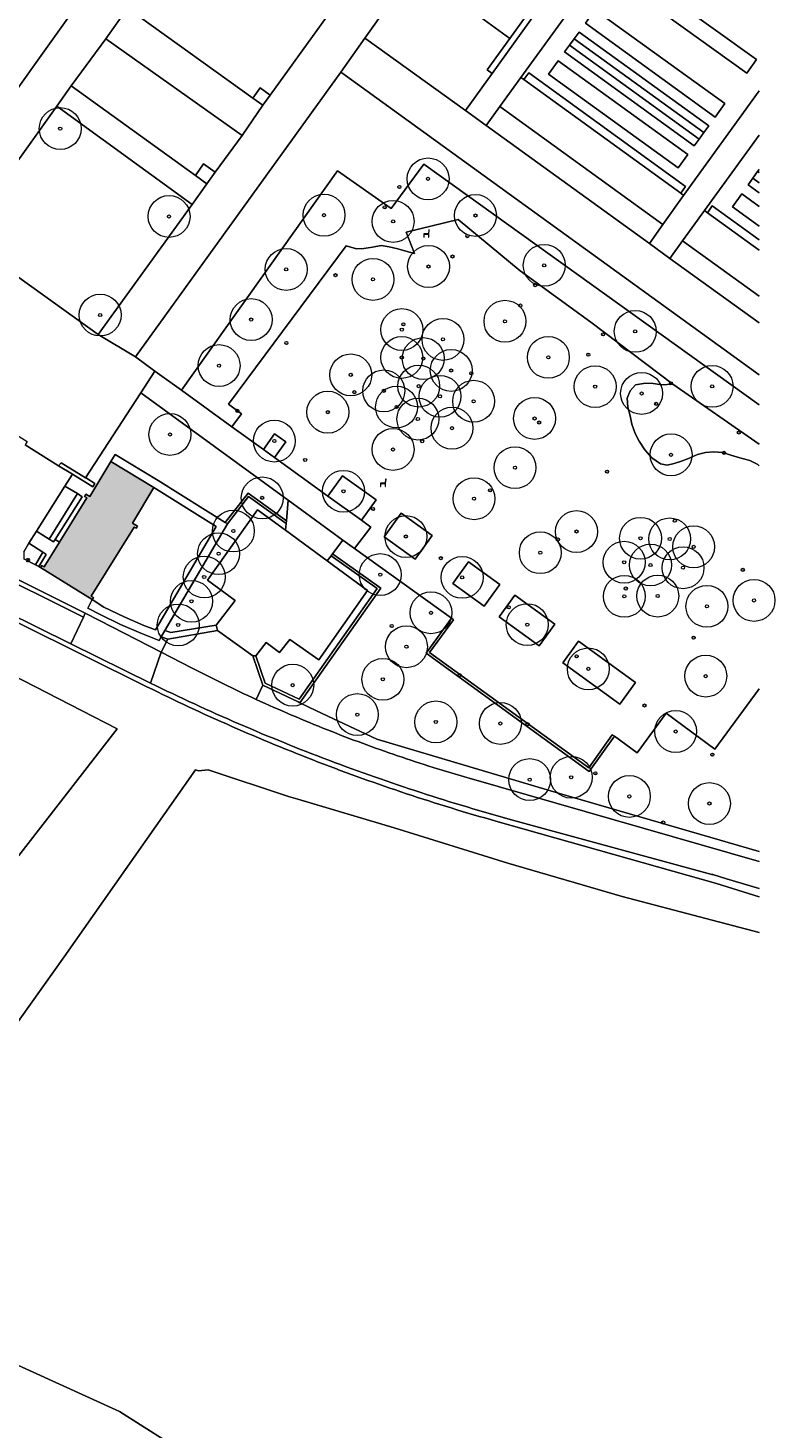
# Model space of a CAD drawing. Header units: metres. Extents: x 187482 to 189800, y 333582 to 335019.
# Tile 197 of 256: x 189711 to 189800, y 333848 to 334015. Entities that reach past the tile are written whole.
import ezdxf
from ezdxf.enums import TextEntityAlignment as Align

# ---------------------------------------------------------------- set-up
doc = ezdxf.new("R2010")
doc.units = ezdxf.units.M
doc.layers.get('0').update_dxf_attribs({"color": 252, "lineweight": 18})
for name, color, linetype, lineweight in [('B-WE-GR-BEPLANTING_CULTUUR_BOSPLANTSOEN-GV', 252, 'Continuous', 18), ('B-WE-GR-BEPLANTING_CULTUUR_HEESTERS-GV', 252, 'Continuous', 18), ('B-WE-GR-BEPLANTING_CULTUUR_ROOS-GV', 252, 'Continuous', 18), ('B-WE-GR-BOOM-S', 252, 'Continuous', 18), ('B-WE-GR-GRAS-GV', 252, 'Continuous', 18), ('B-WE-GR-HAAG-G', 252, 'GR-HAAG1-SO', 18), ('B-WE-IE-MEUBILAIR-S', 252, 'Continuous', 18), ('B-WE-IE-MEUBILAIR_WEGMEUBILAIR-S', 252, 'Continuous', 18), ('B-WE-IE-TERREINAFSCHEIDING_KUNSTMATIG_HEKWERK-G', 252, 'IE-TERREINAFSCHEIDING_KUNSTMATIG-SO', 18), ('B-WE-IE-TERREINAFSCHEIDING_KUNSTMATIG_MUUR-G', 252, 'IE-TERREINAFSCHEIDING_KUNSTMATIG-SO', 18), ('B-WE-IE-TERREINAFSCHEIDING_KUNSTMATIG_MUUR-GV', 252, 'Continuous', 18), ('B-WE-OG-BEBOUWING-GV', 252, 'Continuous', 18), ('B-WE-OG-TERREIN_BEGROEID-GV', 252, 'Continuous', 18), ('B-WE-OG-TERREIN_ERF-GV', 252, 'Continuous', 18), ('B-WE-VH-GESLOTENVERHARDING_ASFALT-GV', 252, 'Continuous', 18), ('B-WE-VH-HALFVERHARDING_GRIND-GV', 252, 'Continuous', 18), ('B-WE-VH-ONVERHARD-GV', 252, 'Continuous', 18), ('B-WE-VH-ONVERHARD_ZAND-GV', 252, 'Continuous', 18), ('B-WE-VH-OPENVERHARDING_BETONELEMENT-GV', 252, 'Continuous', 18), ('B-WE-VH-OPENVERHARDING_BETONSTRAATSTEEN-GV', 252, 'Continuous', 18), ('B-WE-VH-OPENVERHARDING_TEGEL-GV', 252, 'Continuous', 18)]:
    doc.layers.add(name, color=color, linetype=linetype, lineweight=lineweight)
doc.layers.add('B-WE-OG-BEBOUWING-V', color=7, linetype='Continuous', lineweight=18, true_color=0xf0f0f0)
doc.styles.add('NLCS-ISO', font='NLCS-ISO.ttf')
doc.linetypes.add('GR-HAAG1-SO', pattern='A,6,[176,NLCS.SHX,S=0.125,R=0,X=0,Y=0],-2', length=8)
doc.linetypes.add('IE-TERREINAFSCHEIDING_KUNSTMATIG-SO', pattern='A,4,[82,NLCS.SHX,S=0.75,R=90,X=0,Y=0],4,-2', length=10)

# ---------------------------------------------------------------- blocks, each defined once
blk = doc.blocks.new('SIE-MEUBILAIR_PAAL_AFSLUITPAAL-SO')
blk.add_circle((0, 0), 0.75)
at = {"style": 'NLCS-ISO'}
blk.add_text('af', height=0.75, dxfattribs=at).set_placement((0, 0.05), align=Align.MIDDLE_CENTER)
blk = doc.blocks.new('SIE-MEUBILAIR_PAAL_LICHTMAST-SO')
for points in [[(-0.62, 0), (-1, 0)], [(-0.71, 0.71), (-0.44, 0.44)], [(0, 1), (0, 0.62)], [(0.44, 0.44), (0.71, 0.71)], [(1, 0), (0.62, 0)], [(-0.71, -0.71), (-0.44, -0.44)], [(0, -0.62), (0, -1)], [(0.44, -0.44), (0.71, -0.71)]]:
    blk.add_lwpolyline(points)
blk.add_circle((0, 0), 0.5)
blk = doc.blocks.new('SIE-WEG_ZITBANK-SO')
at = {"color": 0, "linetype": 'ByBlock', "lineweight": 18}
blk.add_lwpolyline([(-0.91, -1.63), (-0.91, -0.2), (1.09, -0.2), (1.09, -1.63), (1.29, -1.63), (1.29, -0.21), (1.54, 1.78), (1.33, 1.78), (1.11, 0), (-1.11, 0), (-1.11, -1.63)], close=True, dxfattribs=at)
blk = doc.blocks.new('SGR-BOOM_GBKN-SO')
at = {"color": 0, "linetype": 'ByBlock', "lineweight": 18}
for radius in [2, 0.15]:
    blk.add_circle((0, 0), radius, dxfattribs=at)

msp = doc.modelspace()

# ---------------------------------------------------------------- hatches: boundary and pattern name
at = {"layer": 'B-WE-OG-BEBOUWING-V'}
h = msp.add_hatch(color=256, dxfattribs=at)
h.dxf.hatch_style = 1
h.paths.add_polyline_path([(189714.498, 333953.326), (189712.671, 333950.38), (189712.395, 333950.541), (189712.248, 333950.306), (189718.396, 333946.473), (189718.551, 333946.715), (189718.271, 333946.89), (189723.43, 333955.121), (189723.679, 333954.983), (189723.836, 333955.235), (189723.215, 333955.619), (189725.77, 333959.854), (189720.633, 333962.954), (189718.112, 333958.777), (189717.664, 333959.054), (189717.507, 333958.797), (189717.781, 333958.62)], flags=17)

# ---------------------------------------------------------------- linework, layer by layer
at = {"layer": 'B-WE-GR-BEPLANTING_CULTUUR_BOSPLANTSOEN-GV', "flags": 128}
msp.add_lwpolyline([(189718.396, 333946.473), (189719.799, 333945.579), (189722.218, 333944.422), (189724.587, 333943.375), (189725.95, 333942.85), (189733.193, 333955.19), (189725.77, 333959.854), (189723.215, 333955.619), (189723.836, 333955.235), (189723.679, 333954.983), (189723.43, 333955.121), (189718.271, 333946.89), (189718.551, 333946.715)], close=True, dxfattribs=at)
for points in [[(189724.936, 333936.071), (189686.98, 333954.904)], [(189797.995, 333935.835), (189792.711, 333928.598), (189786.919, 333932.908), (189783.454, 333928.189), (189780.732, 333930.159), (189777.743, 333925.964), (189758.26, 333940.069), (189761.279, 333944.238), (189749.714, 333952.577), (189748.339, 333953.58), (189747.111, 333951.954), (189752.842, 333947.853), (189743.201, 333934.152), (189745.203, 333933.203), (189752.397, 333929.792), (189774.199, 333923.328)], [(189686.402, 333949.038), (189721.4, 333931.033), (189681.604, 333879.826)], [(189774.199, 333923.328), (189797.995, 333916.381)], [(189797.995, 333910.963), (189792.927, 333912.581), (189766.606, 333920.011)]]:
    msp.add_lwpolyline(points, dxfattribs=at)
at = {"layer": 'B-WE-GR-BEPLANTING_CULTUUR_BOSPLANTSOEN-GV'}
for points in [[(189735.063, 333931.336, -0.0115645), (189724.936, 333936.071)], [(189745.399, 333927.075, -0.0115453), (189735.063, 333931.336)], [(189755.921, 333923.297, -0.0116006), (189745.399, 333927.075)], [(189766.606, 333920.011, -0.0116278), (189755.921, 333923.297)]]:
    msp.add_lwpolyline(points, format="xyb", dxfattribs=at)
msp.add_lwpolyline([(189797.995, 333835.461), (189755.601, 333813.423), (189752.896, 333816.896), (189740.171, 333833.229), (189734.532, 333839.877), (189729.496, 333844.54), (189721.674, 333849.534), (189692.557, 333862.776), (189690.708, 333863.401), (189687.304, 333864.726), (189698.103, 333879.602), (189705.714, 333890.719), (189715.072, 333903.831), (189730.736, 333926.126), (189731.091, 333926.025), (189732.258, 333926.131), (189741.844, 333922.973), (189742.967, 333922.654), (189754.446, 333919.2), (189768.032, 333914.986), (189781.652, 333911.034), (189791.639, 333908.374), (189797.995, 333906.736)], dxfattribs=at)
at = {"layer": 'B-WE-GR-BEPLANTING_CULTUUR_HEESTERS-GV', "flags": 128}
for points in [[(189777.895, 334030.563), (189773.66, 334033.673), (189762.114, 334017.949), (189768.248, 334013.48), (189770.399, 334016.471), (189768.64, 334017.716)], [(189768.248, 334013.48), (189765.548, 334009.733), (189766.167, 334009.31), (189771.449, 334016.646), (189769.696, 334017.89), (189778.5, 334030.119), (189779.165, 334031.045), (189778.557, 334031.485), (189777.895, 334030.563), (189768.64, 334017.716), (189770.399, 334016.471)], [(189775.916, 334013.433), (189775.397, 334012.698), (189790.862, 334001.463), (189791.425, 334002.269)], [(189769.918, 334008.577), (189769.554, 334008.808), (189767.08, 334005.347), (189786.537, 333991.279), (189788.996, 333994.718), (189788.651, 333995.024)], [(189739.662, 334006.724), (189738.473, 334007.577), (189737.599, 334006.358), (189738.785, 334005.507)], [(189733.086, 333997.51), (189731.716, 333998.502), (189730.725, 333997.121), (189732.081, 333996.139)], [(189741.813, 333958.34), (189724.212, 333971.179), (189717.629, 333961.024), (189717.718, 333960.97), (189718.747, 333960.34), (189718.504, 333959.942), (189716.056, 333961.44), (189715.139, 333960.003), (189716.642, 333959.137), (189717.215, 333958.755), (189713.991, 333953.641), (189714.498, 333953.326), (189717.781, 333958.62), (189717.507, 333958.797), (189717.664, 333959.054), (189718.112, 333958.777), (189720.633, 333962.954), (189721.15, 333963.81), (189726.294, 333960.705), (189734.291, 333955.681), (189737.012, 333959.179), (189741.602, 333955.895)], [(189741.527, 333965.296), (189740.188, 333966.264), (189738.844, 333964.405), (189740.183, 333963.437)], [(189718.396, 333946.473), (189717.898, 333945.435), (189719.354, 333944.684), (189721.8, 333943.513), (189724.205, 333942.451), (189726.408, 333941.602), (189726.629, 333942.031), (189727.07, 333942.782), (189734.547, 333955.521), (189734.291, 333955.681), (189726.294, 333960.705), (189721.15, 333963.81), (189720.633, 333962.954), (189725.77, 333959.854), (189733.193, 333955.19), (189725.95, 333942.85), (189724.587, 333943.375), (189722.218, 333944.422), (189719.799, 333945.579)], [(189752.303, 333958.375), (189748.303, 333961.267), (189746.546, 333958.836), (189750.546, 333955.944)], [(189717.215, 333958.755), (189716.642, 333959.137), (189713.271, 333953.697), (189713.81, 333953.355), (189713.991, 333953.641)], [(189737.012, 333959.179), (189734.291, 333955.681), (189734.547, 333955.521), (189737.072, 333958.767), (189741.571, 333955.548), (189741.602, 333955.895)], [(189759.005, 333954.107), (189755.289, 333956.793), (189753.258, 333953.984), (189756.973, 333951.297)], [(189712.931, 333951.865), (189712.9, 333951.885), (189712.52, 333952.121), (189711.648, 333950.618), (189712.038, 333950.415)], [(189752.842, 333947.853), (189747.111, 333951.954), (189746.93, 333951.714), (189752.425, 333947.782), (189743.131, 333934.573), (189739.047, 333936.509), (189737.959, 333939.77), (189737.605, 333939.738), (189738.762, 333936.257), (189742.978, 333934.258), (189743.201, 333934.152)], [(189767.05, 333948.294), (189763.315, 333950.992), (189761.441, 333948.399), (189765.176, 333945.7)], [(189773.622, 333943.545), (189768.847, 333946.995), (189766.973, 333944.402), (189771.747, 333940.951)], [(189726.629, 333942.031), (189727.436, 333941.767), (189733.37, 333942.792), (189733.203, 333943.428), (189727.785, 333942.555), (189727.07, 333942.782)], [(189758.679, 333940.136), (189761.522, 333944.062), (189761.279, 333944.238), (189758.26, 333940.069), (189777.743, 333925.964), (189780.732, 333930.159), (189780.489, 333930.335), (189777.674, 333926.384)], [(189776.45, 333941.501), (189774.576, 333938.907), (189781.37, 333933.997), (189783.245, 333936.591)]]:
    msp.add_lwpolyline(points, close=True, dxfattribs=at)
at = {"layer": 'B-WE-GR-BEPLANTING_CULTUUR_HEESTERS-GV'}
for points in [[(189757.989, 333998.466), (189754.088, 333993.163), (189747.709, 333997.665), (189729.084, 333971.462), (189735.092, 333967.117), (189736.221, 333968.671), (189734.688, 333969.81), (189748.735, 333988.717), (189749.946, 333988.349), (189750.846, 333988.397), (189751.86, 333988.54), (189752.902, 333988.739), (189753.863, 333988.602), (189754.887, 333988.351), (189755.839, 333988.062), (189756.867, 333987.785), (189755.899, 333990.332), (189762.088, 333991.848), (189769.504, 333985.744), (189777.925, 333979.582), (189787.719, 333972.183), (189797.995, 333965.043)], [(189797.819, 333997.581), (189797.243, 333996.777), (189797.995, 333996.238)], [(189791.858, 333992.676), (189791.489, 333992.93), (189788.877, 333989.312), (189797.995, 333982.713)]]:
    msp.add_lwpolyline(points, dxfattribs=at)
at = {"layer": 'B-WE-GR-BEPLANTING_CULTUUR_HEESTERS-GV', "flags": 128}
for points in [[(189797.995, 333969.729), (189757.989, 333998.466)], [(189797.995, 333997.454), (189797.819, 333997.581)], [(189797.995, 333988.206), (189791.858, 333992.676)]]:
    msp.add_lwpolyline(points, dxfattribs=at)
at = {"layer": 'B-WE-GR-BEPLANTING_CULTUUR_ROOS-GV', "flags": 128}
for points in [[(189716.642, 333959.137), (189715.139, 333960.003), (189711.765, 333954.652), (189713.271, 333953.697)], [(189712.52, 333952.121), (189710.87, 333953.197), (189710.268, 333952.167), (189710.272, 333951.332), (189711.648, 333950.618)]]:
    msp.add_lwpolyline(points, close=True, dxfattribs=at)
at = {"layer": 'B-WE-GR-GRAS-GV', "flags": 128}
msp.add_lwpolyline([(189797.995, 333906.736), (189791.639, 333908.374), (189781.652, 333911.034), (189768.032, 333914.986), (189754.446, 333919.2), (189742.967, 333922.654), (189741.844, 333922.973), (189732.258, 333926.131), (189731.091, 333926.025), (189730.736, 333926.126), (189715.072, 333903.831), (189705.714, 333890.719), (189698.103, 333879.602), (189687.304, 333864.726), (189690.708, 333863.401), (189692.557, 333862.776), (189721.674, 333849.534)], dxfattribs=at)
at = {"layer": 'B-WE-GR-GRAS-GV'}
msp.add_lwpolyline([(189721.674, 333849.534), (189729.496, 333844.54), (189734.532, 333839.877), (189740.171, 333833.229), (189752.896, 333816.896), (189755.601, 333813.423), (189797.995, 333835.461)], dxfattribs=at)
at = {"layer": 'B-WE-GR-HAAG-G', "ltscale": 0.2, "flags": 128}
for points in [[(189770.399, 334016.471), (189768.248, 334013.48)], [(189768.248, 334013.48), (189765.548, 334009.733)], [(189775.916, 334013.433), (189775.397, 334012.698)], [(189791.425, 334002.269), (189775.916, 334013.433)], [(189775.397, 334012.698), (189790.862, 334001.463)], [(189765.548, 334009.733), (189766.167, 334009.31)], [(189790.862, 334001.463), (189791.425, 334002.269)], [(189797.243, 333996.777), (189797.819, 333997.581)], [(189797.995, 333996.238), (189797.243, 333996.777)], [(189797.819, 333997.581), (189797.995, 333997.454)], [(189738.844, 333964.405), (189740.188, 333966.264)], [(189740.188, 333966.264), (189741.527, 333965.296)], [(189741.527, 333965.296), (189740.183, 333963.437)], [(189720.633, 333962.954), (189721.15, 333963.81)], [(189725.77, 333959.854), (189720.633, 333962.954)], [(189721.15, 333963.81), (189726.294, 333960.705)], [(189748.303, 333961.267), (189746.546, 333958.836)], [(189752.303, 333958.375), (189748.303, 333961.267)], [(189733.193, 333955.19), (189725.77, 333959.854)], [(189726.294, 333960.705), (189734.291, 333955.681)], [(189716.642, 333959.137), (189713.271, 333953.697)], [(189734.291, 333955.681), (189737.012, 333959.179)], [(189734.547, 333955.521), (189737.072, 333958.767)], [(189737.012, 333959.179), (189741.602, 333955.895)], [(189737.072, 333958.767), (189741.571, 333955.548)], [(189750.546, 333955.944), (189752.303, 333958.375)], [(189753.258, 333953.984), (189755.289, 333956.793)], [(189755.289, 333956.793), (189759.005, 333954.107)], [(189725.95, 333942.85), (189733.193, 333955.19)], [(189734.547, 333955.521), (189726.629, 333942.031)], [(189734.291, 333955.681), (189734.547, 333955.521)], [(189756.973, 333951.297), (189753.258, 333953.984)], [(189759.005, 333954.107), (189756.973, 333951.297)], [(189712.52, 333952.121), (189711.648, 333950.618)], [(189712.931, 333951.865), (189712.038, 333950.415)], [(189752.425, 333947.782), (189746.93, 333951.714)], [(189747.111, 333951.954), (189752.842, 333947.853)], [(189763.315, 333950.992), (189761.441, 333948.399)], [(189767.05, 333948.294), (189763.315, 333950.992)], [(189743.131, 333934.573), (189752.425, 333947.782)], [(189752.842, 333947.853), (189743.201, 333934.152)], [(189761.441, 333948.399), (189765.176, 333945.7)], [(189765.176, 333945.7), (189767.05, 333948.294)], [(189717.898, 333945.435), (189718.396, 333946.473)], [(189718.396, 333946.473), (189719.799, 333945.579)], [(189766.973, 333944.402), (189768.847, 333946.995)], [(189768.847, 333946.995), (189773.622, 333943.545)], [(189719.354, 333944.684), (189717.898, 333945.435)], [(189721.8, 333943.513), (189719.354, 333944.684)], [(189719.799, 333945.579), (189722.218, 333944.422)], [(189722.218, 333944.422), (189724.587, 333943.375)], [(189724.205, 333942.451), (189721.8, 333943.513)], [(189724.587, 333943.375), (189725.95, 333942.85)], [(189771.747, 333940.951), (189766.973, 333944.402)], [(189773.622, 333943.545), (189771.747, 333940.951)], [(189726.408, 333941.602), (189724.205, 333942.451)], [(189726.629, 333942.031), (189726.408, 333941.602)], [(189774.576, 333938.907), (189776.45, 333941.501)], [(189776.45, 333941.501), (189783.245, 333936.591)], [(189737.959, 333939.77), (189739.047, 333936.509)], [(189781.37, 333933.997), (189774.576, 333938.907)], [(189739.047, 333936.509), (189743.131, 333934.573)], [(189783.245, 333936.591), (189781.37, 333933.997)]]:
    msp.add_lwpolyline(points, dxfattribs=at)
at = {"layer": 'B-WE-IE-TERREINAFSCHEIDING_KUNSTMATIG_HEKWERK-G', "ltscale": 0.2, "flags": 128}
for points in [[(189724.936, 333936.071), (189686.98, 333954.904), (189679.283, 333950.14)], [(189726.629, 333942.031), (189727.436, 333941.767)], [(189731.091, 333926.025), (189730.736, 333926.126)], [(189741.844, 333922.973), (189732.258, 333926.131), (189731.091, 333926.025)], [(189797.995, 333906.736), (189791.639, 333908.374), (189781.652, 333911.034), (189768.032, 333914.986), (189754.446, 333919.2), (189742.967, 333922.654), (189741.844, 333922.973)], [(189766.606, 333920.011), (189792.927, 333912.581), (189797.995, 333910.963)]]:
    msp.add_lwpolyline(points, dxfattribs=at)
at = {"layer": 'B-WE-IE-TERREINAFSCHEIDING_KUNSTMATIG_HEKWERK-G', "ltscale": 0.2}
for points in [[(189724.936, 333936.071, 0.0115645), (189735.063, 333931.336)], [(189735.063, 333931.336, 0.0115453), (189745.399, 333927.075)], [(189745.399, 333927.075, 0.0116006), (189755.921, 333923.297)], [(189755.921, 333923.297, 0.0116278), (189766.606, 333920.011)]]:
    msp.add_lwpolyline(points, format="xyb", dxfattribs=at)
at = {"layer": 'B-WE-IE-TERREINAFSCHEIDING_KUNSTMATIG_MUUR-G', "ltscale": 0.2, "flags": 128}
for points in [[(189714.398, 333962.454), (189714.699, 333962.816), (189717.629, 333961.024), (189717.718, 333960.97)], [(189732.17, 333948.802), (189738.123, 333957.199)], [(189738.123, 333957.199), (189741.502, 333954.744)], [(189746.462, 333951.095), (189751.273, 333947.546)], [(189735.461, 333946.372), (189732.17, 333948.802)], [(189751.273, 333947.546), (189745.455, 333939.278)], [(189745.455, 333939.278), (189741.983, 333941.721)]]:
    msp.add_lwpolyline(points, dxfattribs=at)
at = {"layer": 'B-WE-IE-TERREINAFSCHEIDING_KUNSTMATIG_MUUR-GV', "flags": 128}
msp.add_lwpolyline([(189717.629, 333961.024), (189714.699, 333962.816), (189714.398, 333962.454), (189716.056, 333961.44), (189718.504, 333959.942), (189718.747, 333960.34), (189717.718, 333960.97)], close=True, dxfattribs=at)
at = {"layer": 'B-WE-OG-BEBOUWING-GV', "flags": 128}
msp.add_lwpolyline([(189714.498, 333953.326), (189712.671, 333950.38), (189712.395, 333950.541), (189712.248, 333950.306), (189718.396, 333946.473), (189718.551, 333946.715), (189718.271, 333946.89), (189723.43, 333955.121), (189723.679, 333954.983), (189723.836, 333955.235), (189723.215, 333955.619), (189725.77, 333959.854), (189720.633, 333962.954), (189718.112, 333958.777), (189717.664, 333959.054), (189717.507, 333958.797), (189717.781, 333958.62)], close=True, dxfattribs=at)
at = {"layer": 'B-WE-OG-TERREIN_BEGROEID-GV', "flags": 128}
for points in [[(189722.33, 334028.062), (189710.845, 334036.347), (189709.974, 334035.126), (189708.352, 334036.296), (189709.222, 334037.517), (189691.337, 334050.418), (189685.269, 334041.821), (189703.338, 334028.457), (189700.092, 334023.946), (189706.817, 334019.003), (189687.039, 333988.818), (189692.071, 333985.675), (189693.766, 333984.702), (189698.894, 333992.64), (189698.897, 333992.645), (189722.675, 334025.964), (189721.458, 334026.841)], [(189762.114, 334017.949), (189773.66, 334033.673), (189775.572, 334036.276), (189770.027, 334040.296), (189750.953, 334013.51), (189751.067, 334013.428), (189762.965, 334004.868), (189766.167, 334009.31), (189765.548, 334009.733), (189768.248, 334013.48)], [(189754.598, 334027.467), (189738.367, 334039.166), (189722.632, 334017.095), (189737.599, 334006.358), (189738.473, 334007.577), (189739.662, 334006.724)], [(189781.051, 334020.471), (189782.198, 334022.102), (189797.694, 334010.969), (189796.55, 334009.331)], [(189793.916, 334005.7), (189792.752, 334004.089), (189777.276, 334015.291), (189778.418, 334016.899)], [(189720.059, 334013.452), (189715.917, 334007.839), (189730.725, 333997.121), (189731.716, 333998.502), (189733.086, 333997.51), (189736.296, 334001.89)], [(189792.009, 334003.053), (189791.425, 334002.269), (189790.862, 334001.463), (189790.262, 334000.647), (189774.789, 334011.877), (189775.397, 334012.698), (189775.916, 334013.433), (189776.514, 334014.249)], [(189789.514, 333999.632), (189788.358, 333998.029), (189772.874, 334009.201), (189774.029, 334010.8)], [(189730.335, 333993.662), (189714.213, 334005.392), (189702.959, 333989.729), (189719.139, 333978.111)], [(189767.08, 334005.347), (189765.441, 334003.1), (189784.92, 333988.991), (189786.537, 333991.279)], [(189741.571, 333955.548), (189737.072, 333958.767), (189734.547, 333955.521), (189727.07, 333942.782), (189727.785, 333942.555), (189733.203, 333943.428), (189735.461, 333946.372), (189732.17, 333948.802), (189738.123, 333957.199), (189741.502, 333954.744)], [(189756.973, 333951.297), (189753.258, 333953.984), (189755.289, 333956.793), (189759.005, 333954.107)], [(189746.93, 333951.714), (189746.462, 333951.095), (189751.273, 333947.546), (189745.455, 333939.278), (189741.983, 333941.721), (189740.763, 333940.136), (189739.178, 333941.355), (189737.959, 333939.77), (189739.047, 333936.509), (189743.131, 333934.573), (189752.425, 333947.782)], [(189767.05, 333948.294), (189765.176, 333945.7), (189761.441, 333948.399), (189763.315, 333950.992)], [(189773.622, 333943.545), (189771.747, 333940.951), (189766.973, 333944.402), (189768.847, 333946.995)], [(189783.245, 333936.591), (189781.37, 333933.997), (189774.576, 333938.907), (189776.45, 333941.501)]]:
    msp.add_lwpolyline(points, close=True, dxfattribs=at)
at = {"layer": 'B-WE-OG-TERREIN_BEGROEID-GV'}
for points in [[(189782.618, 334026.218), (189783.19, 334027.033), (189782.943, 334027.263), (189769.554, 334008.808), (189769.918, 334008.577), (189770.507, 334009.37), (189789.222, 333995.8), (189788.651, 333995.024), (189788.996, 333994.718), (189797.995, 334007.225)], [(189747.709, 333997.665), (189754.088, 333993.163), (189757.989, 333998.466), (189797.995, 333969.729)], [(189788.877, 333989.312), (189787.363, 333987.215), (189797.995, 333979.536)], [(189787.719, 333972.183), (189786.387, 333972.127), (189785.128, 333972.308), (189784.211, 333972.274), (189783.27, 333972.111), (189782.612, 333971.407), (189782.255, 333970.541), (189782.343, 333969.437), (189782.614, 333968.413), (189782.827, 333967.436), (189783.21, 333966.323), (189783.712, 333965.374), (189784.386, 333964.349), (189785.205, 333963.414), (189786.235, 333962.702), (189787.016, 333962.539), (189787.872, 333962.725), (189788.735, 333962.999), (189789.591, 333963.322), (189790.674, 333963.817), (189791.6, 333964.042), (189792.622, 333964.125), (189793.632, 333964.027), (189794.616, 333963.733), (189795.725, 333963.382), (189796.884, 333963.074), (189797.842, 333962.616), (189797.995, 333962.465)]]:
    msp.add_lwpolyline(points, dxfattribs=at)
at = {"layer": 'B-WE-OG-TERREIN_BEGROEID-GV', "flags": 128}
for points in [[(189797.995, 333973.316), (189748.188, 334009.374), (189748.074, 334009.457), (189723.563, 333975.453), (189725.891, 333973.77), (189729.084, 333971.462), (189747.709, 333997.665)], [(189797.995, 334001.934), (189791.489, 333992.93), (189791.858, 333992.676), (189792.424, 333993.477), (189797.995, 333989.415)], [(189797.995, 333995.06), (189796.684, 333996.005), (189797.243, 333996.777), (189797.819, 333997.581), (189797.995, 333997.818)], [(189797.995, 333991.08), (189794.831, 333993.361), (189795.939, 333994.907), (189797.995, 333993.425)], [(189797.995, 333962.465), (189797.842, 333962.616), (189796.884, 333963.074), (189795.725, 333963.382), (189794.616, 333963.733), (189793.632, 333964.027), (189792.622, 333964.125), (189791.6, 333964.042), (189790.674, 333963.817), (189789.591, 333963.322), (189788.735, 333962.999), (189787.872, 333962.725), (189787.016, 333962.539), (189786.235, 333962.702), (189785.205, 333963.414), (189784.386, 333964.349), (189783.712, 333965.374), (189783.21, 333966.323), (189782.827, 333967.436), (189782.614, 333968.413), (189782.343, 333969.437), (189782.255, 333970.541), (189782.612, 333971.407), (189783.27, 333972.111), (189784.211, 333972.274), (189785.128, 333972.308), (189786.387, 333972.127), (189787.719, 333972.183), (189777.925, 333979.582), (189769.504, 333985.744), (189762.088, 333991.848), (189755.899, 333990.332), (189756.867, 333987.785), (189755.839, 333988.062), (189754.887, 333988.351), (189753.863, 333988.602), (189752.902, 333988.739), (189751.86, 333988.54), (189750.846, 333988.397), (189749.946, 333988.349), (189748.735, 333988.717), (189734.688, 333969.81), (189736.221, 333968.671), (189735.092, 333967.117), (189738.844, 333964.405), (189740.188, 333966.264), (189741.527, 333965.296), (189740.183, 333963.437), (189746.546, 333958.836), (189748.303, 333961.267), (189752.303, 333958.375), (189750.546, 333955.944), (189751.661, 333955.138), (189749.714, 333952.577), (189761.279, 333944.238), (189761.522, 333944.062), (189758.679, 333940.136), (189777.674, 333926.384), (189780.489, 333930.335), (189780.732, 333930.159), (189783.454, 333928.189), (189786.919, 333932.908), (189792.711, 333928.598), (189797.995, 333935.835)], [(189797.995, 333982.713), (189788.877, 333989.312)], [(189797.995, 333965.043), (189787.719, 333972.183)]]:
    msp.add_lwpolyline(points, dxfattribs=at)
at = {"layer": 'B-WE-OG-TERREIN_ERF-GV', "flags": 128}
msp.add_lwpolyline([(189681.604, 333879.826), (189721.4, 333931.033), (189686.402, 333949.038)], dxfattribs=at)
at = {"layer": 'B-WE-VH-GESLOTENVERHARDING_ASFALT-GV', "flags": 128}
for points in [[(189797.995, 334124.565), (189795.019, 334126.755), (189792.928, 334123.846), (189791.664, 334122.087), (189747.127, 334059.954), (189745.816, 334058.127), (189745.423, 334057.594), (189727.365, 334032.607), (189726.486, 334031.391), (189723.546, 334027.185), (189722.675, 334025.964), (189698.897, 333992.645), (189702.959, 333989.729), (189714.213, 334005.392), (189715.917, 334007.839), (189720.059, 334013.452), (189722.632, 334017.095), (189738.367, 334039.166)], [(189754.598, 334027.467), (189739.662, 334006.724), (189738.785, 334005.507), (189736.296, 334001.89), (189733.086, 333997.51), (189732.081, 333996.139), (189730.335, 333993.662), (189719.139, 333978.111), (189723.563, 333975.453), (189748.074, 334009.457), (189750.953, 334013.51), (189770.027, 334040.296)], [(189797.995, 334007.225), (189788.996, 333994.718), (189786.537, 333991.279), (189784.92, 333988.991), (189787.363, 333987.215), (189788.877, 333989.312), (189791.489, 333992.93), (189797.995, 334001.934)], [(189797.995, 333979.536), (189787.363, 333987.215), (189784.92, 333988.991)], [(189710.268, 333952.167), (189710.87, 333953.197), (189711.765, 333954.652), (189715.139, 333960.003), (189716.056, 333961.44), (189714.398, 333962.454), (189710.412, 333964.958)], [(189688.115, 333954.904), (189715.857, 333941.207), (189717.358, 333944.377), (189692.75, 333956.644)], [(189699.735, 333953.748), (189717.583, 333944.851), (189719.305, 333943.993), (189726.627, 333940.204), (189727.436, 333941.767), (189726.629, 333942.031), (189726.408, 333941.602), (189724.205, 333942.451), (189721.8, 333943.513), (189719.354, 333944.684), (189717.898, 333945.435), (189718.396, 333946.473), (189712.248, 333950.306), (189712.038, 333950.415), (189711.648, 333950.618), (189710.272, 333951.332)], [(189730.247, 333938.33), (189726.627, 333940.204), (189725.381, 333936.505)], [(189797.995, 333915.194), (189763.388, 333925.141)], [(189768.737, 333920.114), (189792.374, 333913.658), (189792.474, 333913.628), (189794.1, 333913.139), (189797.995, 333911.967)]]:
    msp.add_lwpolyline(points, dxfattribs=at)
for points in [[(189782.943, 334027.263), (189784.645, 334029.697), (189782.149, 334031.507), (189780.233, 334028.846), (189771.449, 334016.646), (189766.167, 334009.31), (189762.965, 334004.868), (189765.441, 334003.1), (189767.08, 334005.347), (189769.554, 334008.808)], [(189722.632, 334017.095), (189720.059, 334013.452), (189736.296, 334001.89), (189738.785, 334005.507), (189737.599, 334006.358)], [(189715.917, 334007.839), (189714.213, 334005.392), (189730.335, 333993.662), (189732.081, 333996.139), (189730.725, 333997.121)], [(189702.959, 333989.729), (189698.897, 333992.645), (189698.894, 333992.64), (189693.766, 333984.702), (189689.899, 333978.279), (189690.144, 333978.124), (189689.924, 333977.774), (189693.945, 333975.202), (189694.171, 333975.578), (189710.638, 333965.334), (189710.412, 333964.958), (189714.398, 333962.454), (189714.699, 333962.816), (189717.629, 333961.024), (189724.212, 333971.179), (189725.891, 333973.77), (189723.563, 333975.453), (189719.139, 333978.111)], [(189735.092, 333967.117), (189729.084, 333971.462), (189725.891, 333973.77), (189724.212, 333971.179), (189741.813, 333958.34), (189748.339, 333953.58), (189749.714, 333952.577), (189751.661, 333955.138), (189750.546, 333955.944), (189746.546, 333958.836), (189740.183, 333963.437), (189738.844, 333964.405)], [(189717.358, 333944.377), (189715.857, 333941.207), (189725.381, 333936.505), (189726.627, 333940.204), (189719.305, 333943.993), (189717.583, 333944.851)]]:
    msp.add_lwpolyline(points, close=True, dxfattribs=at)
at = {"layer": 'B-WE-VH-GESLOTENVERHARDING_ASFALT-GV'}
msp.add_lwpolyline([(189784.92, 333988.991), (189765.441, 334003.1), (189762.965, 334004.868), (189751.067, 334013.428), (189750.953, 334013.51), (189748.074, 334009.457), (189748.188, 334009.374), (189797.995, 333973.316)], dxfattribs=at)
for points in [[(189737.984, 333934.556, -0.0117903), (189730.247, 333938.33)], [(189725.381, 333936.505, 0.0119177), (189735.916, 333931.641)], [(189746.491, 333930.916, -0.0123315), (189737.984, 333934.556)], [(189735.916, 333931.641, 0.0119059), (189746.67, 333927.281)], [(189754.868, 333927.82, -0.0124368), (189746.491, 333930.916)], [(189763.388, 333925.141, -0.0122898), (189754.868, 333927.82)], [(189746.67, 333927.281, 0.0118304), (189757.619, 333923.436)], [(189757.619, 333923.436, 0.0118864), (189768.737, 333920.114)]]:
    msp.add_lwpolyline(points, format="xyb", dxfattribs=at)
at = {"layer": 'B-WE-VH-HALFVERHARDING_GRIND-GV', "flags": 128}
msp.add_lwpolyline([(189746.462, 333951.095), (189746.93, 333951.714), (189747.111, 333951.954), (189748.339, 333953.58), (189741.813, 333958.34), (189741.602, 333955.895), (189741.571, 333955.548), (189741.502, 333954.744)], close=True, dxfattribs=at)
at = {"layer": 'B-WE-VH-ONVERHARD-GV', "flags": 128}
for points in [[(189782.198, 334022.102), (189781.051, 334020.471), (189796.55, 334009.331), (189797.694, 334010.969)], [(189778.418, 334016.899), (189777.276, 334015.291), (189792.752, 334004.089), (189793.916, 334005.7)], [(189776.514, 334014.249), (189775.916, 334013.433), (189791.425, 334002.269), (189792.009, 334003.053)], [(189775.397, 334012.698), (189774.789, 334011.877), (189790.262, 334000.647), (189790.862, 334001.463)], [(189774.029, 334010.8), (189772.874, 334009.201), (189788.358, 333998.029), (189789.514, 333999.632)], [(189770.507, 334009.37), (189769.918, 334008.577), (189788.651, 333995.024), (189789.222, 333995.8)]]:
    msp.add_lwpolyline(points, close=True, dxfattribs=at)
at = {"layer": 'B-WE-VH-ONVERHARD-GV'}
for points in [[(189797.243, 333996.777), (189796.684, 333996.005), (189797.995, 333995.06)], [(189795.939, 333994.907), (189794.831, 333993.361), (189797.995, 333991.08)], [(189792.424, 333993.477), (189791.858, 333992.676), (189797.995, 333988.206)]]:
    msp.add_lwpolyline(points, dxfattribs=at)
at = {"layer": 'B-WE-VH-ONVERHARD-GV', "flags": 128}
for points in [[(189797.995, 333996.238), (189797.243, 333996.777)], [(189797.995, 333997.818), (189797.819, 333997.581), (189797.995, 333997.454)], [(189797.995, 333993.425), (189795.939, 333994.907)], [(189797.995, 333989.415), (189792.424, 333993.477)]]:
    msp.add_lwpolyline(points, dxfattribs=at)
at = {"layer": 'B-WE-VH-ONVERHARD_ZAND-GV', "flags": 128}
for points in [[(189725.381, 333936.505), (189715.857, 333941.207), (189688.115, 333954.904), (189687.385, 333955.155), (189686.98, 333954.904), (189724.936, 333936.071)], [(189797.995, 333916.381), (189774.199, 333923.328), (189752.397, 333929.792), (189745.203, 333933.203), (189743.201, 333934.152), (189742.978, 333934.258), (189738.762, 333936.257), (189737.984, 333934.556)], [(189797.995, 333911.967), (189794.1, 333913.139), (189792.474, 333913.628), (189792.374, 333913.658), (189768.737, 333920.114)]]:
    msp.add_lwpolyline(points, dxfattribs=at)
at = {"layer": 'B-WE-VH-ONVERHARD_ZAND-GV'}
for points in [[(189724.936, 333936.071, 0.0115645), (189735.063, 333931.336)], [(189735.916, 333931.641, -0.0119177), (189725.381, 333936.505)], [(189737.984, 333934.556, 0.0123315), (189746.491, 333930.916)], [(189735.063, 333931.336, 0.0115453), (189745.399, 333927.075)], [(189746.67, 333927.281, -0.0119059), (189735.916, 333931.641)], [(189746.491, 333930.916, 0.0124368), (189754.868, 333927.82)], [(189754.868, 333927.82, 0.0122898), (189763.388, 333925.141)], [(189745.399, 333927.075, 0.0116006), (189755.921, 333923.297)], [(189757.619, 333923.436, -0.0118304), (189746.67, 333927.281)], [(189755.921, 333923.297, 0.0116278), (189766.606, 333920.011)], [(189768.737, 333920.114, -0.0118864), (189757.619, 333923.436)]]:
    msp.add_lwpolyline(points, format="xyb", dxfattribs=at)
for points in [[(189763.388, 333925.141), (189797.995, 333915.194)], [(189766.606, 333920.011), (189792.927, 333912.581), (189797.995, 333910.963)]]:
    msp.add_lwpolyline(points, dxfattribs=at)
at = {"layer": 'B-WE-VH-OPENVERHARDING_BETONELEMENT-GV', "flags": 128}
msp.add_lwpolyline([(189737.959, 333939.77), (189739.178, 333941.355), (189740.763, 333940.136), (189741.983, 333941.721), (189745.455, 333939.278), (189751.273, 333947.546), (189746.462, 333951.095), (189741.502, 333954.744), (189738.123, 333957.199), (189732.17, 333948.802), (189735.461, 333946.372), (189733.203, 333943.428), (189733.37, 333942.792), (189737.605, 333939.738)], close=True, dxfattribs=at)
at = {"layer": 'B-WE-VH-OPENVERHARDING_BETONSTRAATSTEEN-GV', "flags": 128}
msp.add_lwpolyline([(189628.127, 334002.587), (189618.01, 334009.758), (189605.632, 334018.281), (189605.33, 334017.852), (189617.709, 334009.328), (189627.822, 334002.16), (189681.852, 333963.227), (189685.364, 333960.837), (189689, 333958.641), (189692.75, 333956.644), (189717.358, 333944.377), (189717.583, 333944.851), (189699.735, 333953.748), (189697.341, 333954.942), (189692.984, 333957.114)], dxfattribs=at)
at = {"layer": 'B-WE-VH-OPENVERHARDING_TEGEL-GV', "flags": 128}
msp.add_lwpolyline([(189714.498, 333953.326), (189713.991, 333953.641), (189713.81, 333953.355), (189713.271, 333953.697), (189711.765, 333954.652), (189710.87, 333953.197), (189712.52, 333952.121), (189712.9, 333951.885), (189712.931, 333951.865), (189712.038, 333950.415), (189712.248, 333950.306), (189712.395, 333950.541), (189712.671, 333950.38)], close=True, dxfattribs=at)
for points in [[(189737.984, 333934.556), (189738.762, 333936.257), (189737.605, 333939.738), (189733.37, 333942.792), (189727.436, 333941.767)], [(189727.436, 333941.767), (189726.627, 333940.204), (189730.247, 333938.33)]]:
    msp.add_lwpolyline(points, dxfattribs=at)
at = {"layer": 'B-WE-VH-OPENVERHARDING_TEGEL-GV'}
msp.add_lwpolyline([(189730.247, 333938.33, 0.0117903), (189737.984, 333934.556)], format="xyb", dxfattribs=at)

# ---------------------------------------------------------------- block references
at = {"layer": 'B-WE-GR-BOOM-S', "xscale": 1.25, "yscale": 1.25, "zscale": 1.25}
for p in [(189714.598, 334002.719), (189758.502, 333996.715), (189727.589, 333992.222), (189746.083, 333992.379), (189764.156, 333992.34), (189754.329, 333991.632), (189741.564, 333985.9), (189758.554, 333986.248), (189772.36, 333986.388), (189751.923, 333984.705), (189719.364, 333980.451), (189737.388, 333979.912), (189755.369, 333978.716), (189767.676, 333979.71), (189760.277, 333977.542), (189783.218, 333978.501), (189755.361, 333975.384), (189772.856, 333975.398), (189733.555, 333974.417), (189757.926, 333975.257), (189761.259, 333973.832), (189749.274, 333973.31), (189753.216, 333971.398), (189757.383, 333971.962), (189759.926, 333970.749), (189778.44, 333971.9), (189783.98, 333971.089), (189792.399, 333971.933), (189746.534, 333968.855), (189754.741, 333969.469), (189763.937, 333970.156), (189757.285, 333968.03), (189771.208, 333968.103), (189727.691, 333966.189), (189740.152, 333965.4), (189761.351, 333966.945), (189754.324, 333964.4), (189787.502, 333963.759), (189768.874, 333962.223), (189748.406, 333959.407), (189738.703, 333958.619), (189763.984, 333958.516), (189735.262, 333954.659), (189755.851, 333954.002), (189776.215, 333954.598), (189783.857, 333953.796), (189787.334, 333953.72), (189733.501, 333951.954), (189771.891, 333952.071), (189790.198, 333952.774), (189781.901, 333950.933), (189785.046, 333950.602), (189788.929, 333950.278), (189731.785, 333949.172), (189752.791, 333949.458), (189762.568, 333949.126), (189730.265, 333946.269), (189781.92, 333946.86), (189785.91, 333946.892), (189791.782, 333945.668), (189797.402, 333946.373), (189758.848, 333944.895), (189728.68, 333943.445), (189770.337, 333943.486), (189755.917, 333940.844), (189753.104, 333936.955), (189777.62, 333938.199), (189791.638, 333937.336), (189742.35, 333936.255), (189750.056, 333932.742), (189759.427, 333931.866), (189767.131, 333931.683), (189788.049, 333930.721), (189775.58, 333925.253), (189770.628, 333924.98), (189782.525, 333922.967), (189792.08, 333922.123)]:
    msp.add_blockref('SGR-BOOM_GBKN-SO', p, dxfattribs=at)
at = {"layer": 'B-WE-IE-MEUBILAIR-S', "xscale": 0.25, "yscale": 0.25, "zscale": 0.25}
for name, p in [('SIE-MEUBILAIR_PAAL_AFSLUITPAAL-SO', (189755.08, 333995.743)), ('SIE-MEUBILAIR_PAAL_AFSLUITPAAL-SO', (189753.32, 333993.313)), ('SIE-MEUBILAIR_PAAL_AFSLUITPAAL-SO', (189763.18, 333989.879)), ('SIE-MEUBILAIR_PAAL_AFSLUITPAAL-SO', (189761.421, 333987.449)), ('SIE-MEUBILAIR_PAAL_AFSLUITPAAL-SO', (189747.456, 333985.213)), ('SIE-MEUBILAIR_PAAL_AFSLUITPAAL-SO', (189771.28, 333984.014)), ('SIE-MEUBILAIR_PAAL_AFSLUITPAAL-SO', (189769.521, 333981.584)), ('SIE-MEUBILAIR_PAAL_AFSLUITPAAL-SO', (189755.556, 333979.348)), ('SIE-MEUBILAIR_PAAL_AFSLUITPAAL-SO', (189779.38, 333978.15)), ('SIE-MEUBILAIR_PAAL_AFSLUITPAAL-SO', (189741.592, 333977.112)), ('SIE-MEUBILAIR_PAAL_AFSLUITPAAL-SO', (189777.621, 333975.72)), ('SIE-MEUBILAIR_PAAL_AFSLUITPAAL-SO', (189763.657, 333973.484)), ('SIE-MEUBILAIR_PAAL_AFSLUITPAAL-SO', (189749.692, 333971.248)), ('SIE-MEUBILAIR_PAAL_AFSLUITPAAL-SO', (189787.481, 333972.286)), ('SIE-MEUBILAIR_PAAL_AFSLUITPAAL-SO', (189785.721, 333969.856)), ('SIE-MEUBILAIR_PAAL_AFSLUITPAAL-SO', (189735.728, 333969.012)), ('SIE-MEUBILAIR_PAAL_AFSLUITPAAL-SO', (189771.757, 333967.62)), ('SIE-MEUBILAIR_PAAL_AFSLUITPAAL-SO', (189795.581, 333966.422)), ('SIE-MEUBILAIR_PAAL_AFSLUITPAAL-SO', (189757.792, 333965.384)), ('SIE-MEUBILAIR_PAAL_AFSLUITPAAL-SO', (189743.828, 333963.148)), ('SIE-MEUBILAIR_PAAL_AFSLUITPAAL-SO', (189793.822, 333963.992)), ('SIE-MEUBILAIR_PAAL_AFSLUITPAAL-SO', (189779.857, 333961.756)), ('SIE-MEUBILAIR_PAAL_AFSLUITPAAL-SO', (189765.893, 333959.519)), ('SIE-MEUBILAIR_PAAL_AFSLUITPAAL-SO', (189751.928, 333957.283)), ('SIE-MEUBILAIR_PAAL_AFSLUITPAAL-SO', (189787.957, 333955.891)), ('SIE-MEUBILAIR_PAAL_AFSLUITPAAL-SO', (189773.993, 333953.655)), ('SIE-MEUBILAIR_PAAL_LICHTMAST-SO', (189710.746, 333951.185)), ('SIE-MEUBILAIR_PAAL_AFSLUITPAAL-SO', (189760.028, 333951.419)), ('SIE-MEUBILAIR_PAAL_AFSLUITPAAL-SO', (189796.058, 333950.027)), ('SIE-MEUBILAIR_PAAL_AFSLUITPAAL-SO', (189782.093, 333947.791)), ('SIE-MEUBILAIR_PAAL_AFSLUITPAAL-SO', (189768.128, 333945.555)), ('SIE-MEUBILAIR_PAAL_AFSLUITPAAL-SO', (189754.164, 333943.319)), ('SIE-MEUBILAIR_PAAL_AFSLUITPAAL-SO', (189790.193, 333941.927)), ('SIE-MEUBILAIR_PAAL_AFSLUITPAAL-SO', (189776.229, 333939.691)), ('SIE-MEUBILAIR_PAAL_AFSLUITPAAL-SO', (189762.264, 333937.455)), ('SIE-MEUBILAIR_PAAL_AFSLUITPAAL-SO', (189784.329, 333933.826)), ('SIE-MEUBILAIR_PAAL_AFSLUITPAAL-SO', (189770.364, 333931.59)), ('SIE-MEUBILAIR_PAAL_AFSLUITPAAL-SO', (189792.429, 333927.962)), ('SIE-MEUBILAIR_PAAL_AFSLUITPAAL-SO', (189778.465, 333925.726)), ('SIE-MEUBILAIR_PAAL_AFSLUITPAAL-SO', (189786.565, 333919.862))]:
    msp.add_blockref(name, p, dxfattribs=at)
at = {"layer": 'B-WE-IE-MEUBILAIR_WEGMEUBILAIR-S', "xscale": 0.25, "yscale": 0.25, "zscale": 0.25}
for p in [(189758.262, 333990.164), (189753.1, 333960.394)]:
    msp.add_blockref('SIE-WEG_ZITBANK-SO', p, dxfattribs=at)

doc.saveas('drawing.dxf')
